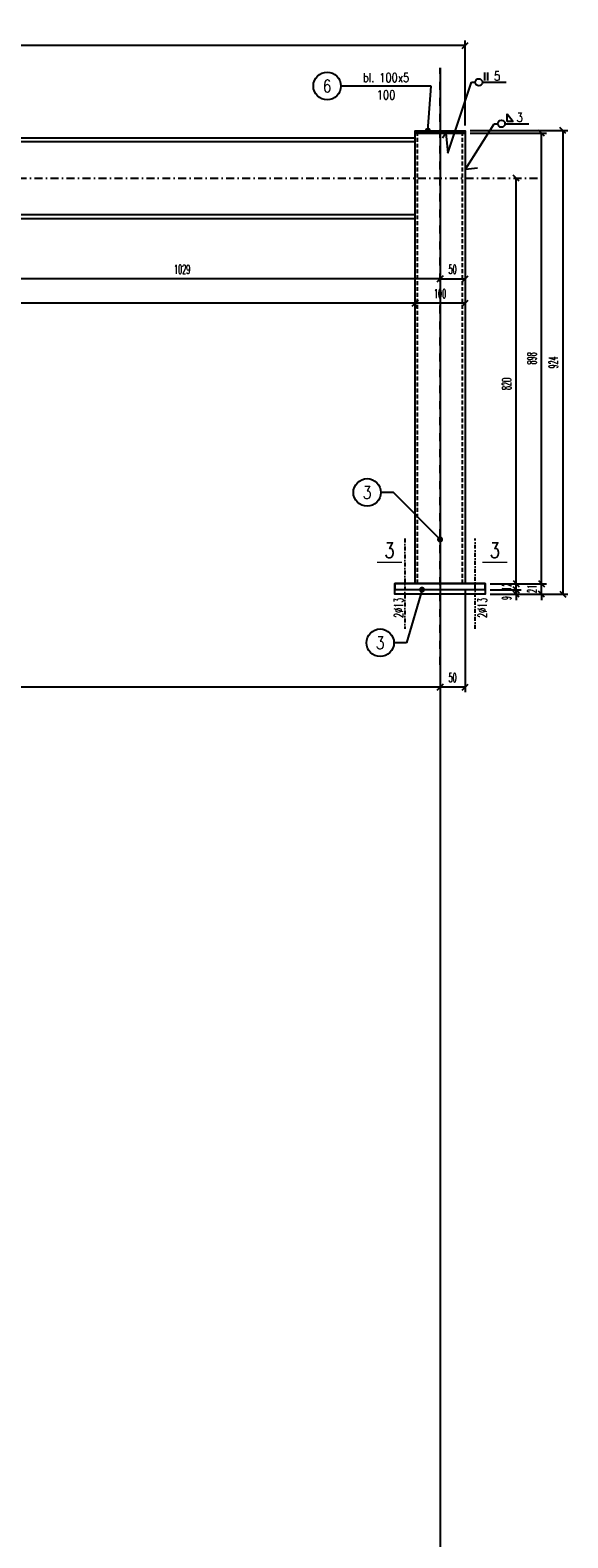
# Model space of a CAD drawing. Header units: millimetres. Extents: x -228255 to 14536, y -140109 to 119945.
# Tile 12 of 123: x -197214 to -196142, y 57350 to 60355. Entities that reach past the tile are written whole.
import ezdxf
from ezdxf.enums import TextEntityAlignment as Align

# ---------------------------------------------------------------- set-up
doc = ezdxf.new("R2010")
doc.units = ezdxf.units.MM
doc.header["$LTSCALE"] = 2.5
for name, pattern in [('DASHDOT', [25.4, 12.7, -6.35, 0, -6.35]), ('DASHDOT2', [12.7, 6.35, -3.175, 0, -3.175]), ('DASHED2', [9.525, 6.35, -3.175])]:
    doc.linetypes.add(name, pattern=pattern)
for name, color, linetype in [('Gruba', 6, 'Continuous'), ('Opisy_stal', 7, 'Continuous'), ('Osie', 134, 'DASHDOT'), ('Osie_laczniki', 157, 'DASHDOT2'), ('stal', 4, 'Continuous'), ('Stal_nw', 181, 'DASHED2'), ('Tekst', 31, 'Continuous'), ('Wymiary', 86, 'Continuous')]:
    doc.layers.add(name, color=color, linetype=linetype)
doc.styles.get("Standard").update_dxf_attribs({"font": 'romans.shx', "width": 0.65})
doc.styles.add('style1', font='romand.shx', dxfattribs={"width": 0.8})
doc.styles.add('style3', font='romans.shx', dxfattribs={"width": 0.5})
doc.dimstyles.new('Skala_10', dxfattribs={"dimtxt": 18, "dimasz": 12, "dimexe": 10, "dimexo": 10, "dimgap": 10, "dimtad": 1, "dimdec": 0, "dimdsep": 46, "dimtxsty": 'style3', "dimblk": 'OBLIQUE', "dimcen": 0, "dimdle": 1, "dimclrd": 256, "dimclre": 256, "dimclrt": 31, "dimadec": 1, "dimazin": 0, "dimtfac": 1, "dimtdec": 0, "dimtix": 1, "dimtmove": 2, "dimatfit": 0, "dimldrblk": 'DOT', "dimfxl": 1, "dimtolj": 1, "dimtzin": 0, "dimlwd": -1, "dimlwe": -1, "dimarcsym": 0})
doc.dimstyles.new('Skala_10$7', dxfattribs={"dimscale": 0, "dimtxt": 18, "dimasz": 12, "dimexe": 10, "dimexo": 15, "dimgap": 5, "dimtad": 1, "dimdec": 0, "dimrnd": 0.5, "dimzin": 9, "dimdsep": 46, "dimtxsty": 'Standard', "dimblk1": 'OBLIQUE', "dimblk2": 'OBLIQUE', "dimsah": 1, "dimcen": 10, "dimdle": 10, "dimclrt": 31, "dimadec": 0, "dimazin": 0, "dimtfac": 1, "dimtdec": 0, "dimtmove": 2, "dimatfit": 3, "dimldrblk": 'DOT', "dimfxl": 1, "dimtolj": 1, "dimtzin": 9, "dimarcsym": 0})

# ---------------------------------------------------------------- blocks, each defined once
blk = doc.blocks.new('_Oblique')
at = {"color": 0, "linetype": 'ByBlock', "lineweight": -2}
blk.add_line((-0.5, -0.5), (0.5, 0.5), dxfattribs=at)
blk = doc.blocks.new('*D958')
at = {"layer": 'Defpoints', "color": 0, "ltscale": 0.5, "transparency": 16777216}
for p in [(-197425.6, 59880.1), (-196396.6, 59890.8), (-197425.6, 59859.6)]:
    blk.add_point(p, dxfattribs=at)
at = {"layer": 'Wymiary', "ltscale": 0.5, "transparency": 16777216}
for p, q in [((-196396.6, 59880.8), (-196396.6, 59849.6)), ((-196395.6, 59859.6), (-197426.6, 59859.6)), ((-197425.6, 59870.1), (-197425.6, 59849.6))]:
    blk.add_line(p, q, dxfattribs=at)
at = {"layer": 'Wymiary', "ltscale": 0.5, "transparency": 16777216, "xscale": 12, "yscale": 12, "zscale": 12, "rotation": 180}
blk.add_blockref('_Oblique', (-197425.6, 59859.6), dxfattribs=at)
at = {"layer": 'Wymiary', "ltscale": 0.5, "transparency": 16777216, "xscale": 12, "yscale": 12, "zscale": 12}
blk.add_blockref('_Oblique', (-196396.6, 59859.6), dxfattribs=at)
at = {"layer": 'Wymiary', "color": 31, "ltscale": 0.5, "transparency": 16777216, "insert": (-196911.1, 59878.6), "char_height": 18, "attachment_point": 5, "style": 'style3'}
blk.add_mtext('\\A1;1029', dxfattribs=at)
blk = doc.blocks.new('_Dot')
at = {"color": 0, "linetype": 'ByBlock', "lineweight": -2}
blk.add_line((-0.5, 0), (-1, 0), dxfattribs=at)
at = {"color": 0, "linetype": 'ByBlock', "const_width": 0.5}
blk.add_lwpolyline([(-0.25, 0, 1), (0.25, 0, 1)], format="xyb", close=True, dxfattribs=at)
blk = doc.blocks.new('*D961')
at = {"layer": 'Defpoints', "color": 0, "ltscale": 0.5, "transparency": 16777216}
for p in [(-196446.6, 59826.3), (-196346.6, 59826.3), (-196446.6, 59811)]:
    blk.add_point(p, dxfattribs=at)
at = {"layer": 'Wymiary', "ltscale": 0.5, "transparency": 16777216}
for p, q in [((-196446.6, 59816.3), (-196446.6, 59801)), ((-196346.6, 59816.3), (-196346.6, 59801)), ((-196345.6, 59811), (-196447.6, 59811))]:
    blk.add_line(p, q, dxfattribs=at)
at = {"layer": 'Wymiary', "ltscale": 0.5, "transparency": 16777216, "xscale": 12, "yscale": 12, "zscale": 12, "rotation": 180}
blk.add_blockref('_Oblique', (-196446.6, 59811), dxfattribs=at)
at = {"layer": 'Wymiary', "ltscale": 0.5, "transparency": 16777216, "xscale": 12, "yscale": 12, "zscale": 12}
blk.add_blockref('_Oblique', (-196346.6, 59811), dxfattribs=at)
at = {"layer": 'Wymiary', "color": 31, "ltscale": 0.5, "transparency": 16777216, "insert": (-196396.6, 59830), "char_height": 18, "attachment_point": 5, "style": 'style3'}
blk.add_mtext('\\A1;100', dxfattribs=at)
blk = doc.blocks.new('*D644')
at = {"layer": 'Defpoints', "color": 0, "ltscale": 0.5, "transparency": 16777216}
for p in [(-196396.6, 59890.8), (-196346.6, 59890.8), (-196346.6, 59859.6)]:
    blk.add_point(p, dxfattribs=at)
at = {"layer": 'Wymiary', "ltscale": 0.5, "transparency": 16777216}
for p, q in [((-196396.6, 59880.8), (-196396.6, 59849.6)), ((-196346.6, 59880.8), (-196346.6, 59849.6)), ((-196397.6, 59859.6), (-196345.6, 59859.6))]:
    blk.add_line(p, q, dxfattribs=at)
at = {"layer": 'Wymiary', "ltscale": 0.5, "transparency": 16777216, "xscale": 12, "yscale": 12, "zscale": 12, "rotation": 180}
blk.add_blockref('_Oblique', (-196396.6, 59859.6), dxfattribs=at)
at = {"layer": 'Wymiary', "ltscale": 0.5, "transparency": 16777216, "xscale": 12, "yscale": 12, "zscale": 12}
blk.add_blockref('_Oblique', (-196346.6, 59859.6), dxfattribs=at)
at = {"layer": 'Wymiary', "color": 31, "ltscale": 0.5, "transparency": 16777216, "insert": (-196371.6, 59878.6), "char_height": 18, "attachment_point": 5, "style": 'style3'}
blk.add_mtext('\\A1;50', dxfattribs=at)
blk = doc.blocks.new('*D645')
at = {"layer": 'Defpoints', "color": 0, "ltscale": 0.5, "transparency": 16777216}
for p in [(-202020.6, 59826.3), (-196446.6, 59826.3), (-202020.6, 59811)]:
    blk.add_point(p, dxfattribs=at)
at = {"layer": 'Wymiary', "ltscale": 0.5, "transparency": 16777216}
for p, q in [((-202020.6, 59816.3), (-202020.6, 59801)), ((-196446.6, 59816.3), (-196446.6, 59801)), ((-196445.6, 59811), (-202021.6, 59811))]:
    blk.add_line(p, q, dxfattribs=at)
at = {"layer": 'Wymiary', "ltscale": 0.5, "transparency": 16777216, "xscale": 12, "yscale": 12, "zscale": 12, "rotation": 180}
blk.add_blockref('_Oblique', (-202020.6, 59811), dxfattribs=at)
at = {"layer": 'Wymiary', "ltscale": 0.5, "transparency": 16777216, "xscale": 12, "yscale": 12, "zscale": 12}
blk.add_blockref('_Oblique', (-196446.6, 59811), dxfattribs=at)
at = {"layer": 'Wymiary', "color": 31, "ltscale": 0.5, "transparency": 16777216, "insert": (-198067.6, 59830), "char_height": 18, "attachment_point": 5, "style": 'style3'}
blk.add_mtext('\\A1;5574', dxfattribs=at)
blk = doc.blocks.new('Row_obwod_prawa')
at = {"color": 7}
for p, q in [((0, 0), (7.2, 0)), ((21.6, 0), (69.12, 0)), ((26.2368, 3.6), (26.2368, 19.6)), ((32.5368, 3.6), (32.5368, 19.6))]:
    blk.add_line(p, q, dxfattribs=at)
blk.add_circle((14.4, 0), 7.2, dxfattribs=at)
at = {"color": 31, "width": 0.8}
blk.add_attdef('A', (44.9568, 3.6), '', height=18, dxfattribs=at)
blk = doc.blocks.new('Pach_obwod_prawa')
at = {"color": 7}
for p, q in [((0, 0), (7.2, 0)), ((21.6, 0), (69.12, 0)), ((26.2368, 4.32), (26.2368, 19.44)), ((26.2368, 19.44), (37.7568, 4.32)), ((37.7568, 4.32), (26.2368, 4.32))]:
    blk.add_line(p, q, dxfattribs=at)
blk.add_circle((14.4, 0), 7.2, dxfattribs=at)
at = {"color": 31, "width": 0.8}
blk.add_attdef('A', (44.9568, 3.6), '', height=18, dxfattribs=at)
blk = doc.blocks.new('Op_el_lewy')
at = {"color": 7}
blk.add_line((0, 0), (-180, 0), dxfattribs=at)
blk.add_circle((-207.5, 0), 27.5, dxfattribs=at)
at = {"color": 31, "width": 0.8}
blk.add_attdef('22', text='', height=25, dxfattribs=at).set_placement((-207.5, 0), align=Align.MIDDLE)
for tag, p in [('ZK_120X120X5', (-90, 7.875)), ('1000', (-90, -26.649))]:
    blk.add_attdef(tag, text='', height=18, dxfattribs=at).set_placement(p, align=Align.CENTER)
blk = doc.blocks.new('*D646')
at = {"layer": 'Defpoints', "color": 0, "ltscale": 0.5, "transparency": 16777216}
for p in [(-196346.6, 59252), (-196396.6, 59090), (-196396.6, 59045.7)]:
    blk.add_point(p, dxfattribs=at)
at = {"layer": 'Wymiary', "ltscale": 0.5, "transparency": 16777216}
for p, q in [((-196346.6, 59242), (-196346.6, 59035.7)), ((-196396.6, 59080), (-196396.6, 59035.7)), ((-196345.6, 59045.7), (-196397.6, 59045.7))]:
    blk.add_line(p, q, dxfattribs=at)
at = {"layer": 'Wymiary', "ltscale": 0.5, "transparency": 16777216, "xscale": 12, "yscale": 12, "zscale": 12, "rotation": 180}
blk.add_blockref('_Oblique', (-196396.6, 59045.7), dxfattribs=at)
at = {"layer": 'Wymiary', "ltscale": 0.5, "transparency": 16777216, "xscale": 12, "yscale": 12, "zscale": 12}
blk.add_blockref('_Oblique', (-196346.6, 59045.7), dxfattribs=at)
at = {"layer": 'Wymiary', "color": 31, "ltscale": 0.5, "transparency": 16777216, "insert": (-196371.6, 59064.7), "char_height": 18, "attachment_point": 5, "style": 'style3'}
blk.add_mtext('\\A1;50', dxfattribs=at)
blk = doc.blocks.new('*D647')
at = {"layer": 'Defpoints', "color": 0, "ltscale": 0.5, "transparency": 16777216}
for p in [(-202060.6, 59976.1), (-196396.6, 59090), (-202060.6, 59045.7)]:
    blk.add_point(p, dxfattribs=at)
at = {"layer": 'Wymiary', "ltscale": 0.5, "transparency": 16777216}
for p, q in [((-202060.6, 59966.1), (-202060.6, 59035.7)), ((-196396.6, 59080), (-196396.6, 59035.7)), ((-196395.6, 59045.7), (-202061.6, 59045.7))]:
    blk.add_line(p, q, dxfattribs=at)
at = {"layer": 'Wymiary', "ltscale": 0.5, "transparency": 16777216, "xscale": 12, "yscale": 12, "zscale": 12, "rotation": 180}
blk.add_blockref('_Oblique', (-202060.6, 59045.7), dxfattribs=at)
at = {"layer": 'Wymiary', "ltscale": 0.5, "transparency": 16777216, "xscale": 12, "yscale": 12, "zscale": 12}
blk.add_blockref('_Oblique', (-196396.6, 59045.7), dxfattribs=at)
at = {"layer": 'Wymiary', "color": 31, "ltscale": 0.5, "transparency": 16777216, "insert": (-199228.6, 59064.7), "char_height": 18, "attachment_point": 5, "style": 'style3'}
blk.add_mtext('\\A1;5664', dxfattribs=at)
blk = doc.blocks.new('*D648')
at = {"layer": 'Defpoints', "color": 0, "ltscale": 0.5, "transparency": 16777216}
for p in [(-202060.6, 60324.6), (-202060.6, 60145.1), (-196346.6, 60155.1)]:
    blk.add_point(p, dxfattribs=at)
at = {"layer": 'Wymiary', "ltscale": 0.5, "transparency": 16777216}
for p, q in [((-196345.6, 60324.6), (-202061.6, 60324.6)), ((-202060.6, 60155.1), (-202060.6, 60334.6)), ((-196346.6, 60165.1), (-196346.6, 60334.6))]:
    blk.add_line(p, q, dxfattribs=at)
at = {"layer": 'Wymiary', "ltscale": 0.5, "transparency": 16777216, "xscale": 12, "yscale": 12, "zscale": 12, "rotation": 180}
blk.add_blockref('_Oblique', (-202060.6, 60324.6), dxfattribs=at)
at = {"layer": 'Wymiary', "ltscale": 0.5, "transparency": 16777216, "xscale": 12, "yscale": 12, "zscale": 12}
blk.add_blockref('_Oblique', (-196346.6, 60324.6), dxfattribs=at)
at = {"layer": 'Wymiary', "color": 31, "ltscale": 0.5, "transparency": 16777216, "insert": (-198016.3, 60343.6), "char_height": 18, "attachment_point": 5, "style": 'style3'}
blk.add_mtext('\\A1;5714', dxfattribs=at)
blk = doc.blocks.new('*D662')
at = {"layer": 'Defpoints', "color": 0, "ltscale": 0.5, "transparency": 16777216}
for p in [(-196306.6, 59240), (-196306.6, 59231.1), (-196244.8, 59240)]:
    blk.add_point(p, dxfattribs=at)
at = {"layer": 'Wymiary', "ltscale": 0.5, "transparency": 16777216}
for p, q in [((-196244.8, 59240), (-196244.8, 59252)), ((-196296.6, 59240), (-196234.8, 59240)), ((-196296.6, 59231.1), (-196234.8, 59231.1)), ((-196244.8, 59231.1), (-196244.8, 59240)), ((-196244.8, 59231.1), (-196244.8, 59219.1))]:
    blk.add_line(p, q, dxfattribs=at)
at = {"layer": 'Wymiary', "ltscale": 0.5, "transparency": 16777216, "xscale": 12, "yscale": 12, "zscale": 12}
for p, rotation in [((-196244.8, 59240), 270), ((-196244.8, 59231.1), 90)]:
    blk.add_blockref('_Oblique', p, dxfattribs=dict(at, rotation=rotation))
at = {"layer": 'Wymiary', "color": 31, "ltscale": 0.5, "transparency": 16777216, "insert": (-196263.8, 59223.3), "char_height": 18, "attachment_point": 5, "rotation": 90, "style": 'style3'}
blk.add_mtext('\\A1;9', dxfattribs=at)
blk = doc.blocks.new('*D663')
at = {"layer": 'Defpoints', "color": 0, "ltscale": 0.5, "transparency": 16777216}
for p in [(-196244.8, 60060.1), (-196244.8, 60060.1), (-196306.6, 59240)]:
    blk.add_point(p, dxfattribs=at)
at = {"layer": 'Wymiary', "ltscale": 0.5, "transparency": 16777216}
for p, q in [((-196244.8, 59239), (-196244.8, 60061.1)), ((-196296.6, 59240), (-196234.8, 59240))]:
    blk.add_line(p, q, dxfattribs=at)
at = {"layer": 'Wymiary', "ltscale": 0.5, "transparency": 16777216, "xscale": 12, "yscale": 12, "zscale": 12}
for p, rotation in [((-196244.8, 60060.1), 90), ((-196244.8, 59240), 270)]:
    blk.add_blockref('_Oblique', p, dxfattribs=dict(at, rotation=rotation))
at = {"layer": 'Wymiary', "color": 31, "ltscale": 0.5, "transparency": 16777216, "insert": (-196263.8, 59650.1), "char_height": 18, "attachment_point": 5, "rotation": 90, "style": 'style3'}
blk.add_mtext('\\A1;820', dxfattribs=at)
blk = doc.blocks.new('*D664')
at = {"layer": 'Defpoints', "color": 0, "ltscale": 0.5, "transparency": 16777216}
for p in [(-196306.6, 59252), (-196194.5, 59252), (-196306.6, 59231.1)]:
    blk.add_point(p, dxfattribs=at)
at = {"layer": 'Wymiary', "ltscale": 0.5, "transparency": 16777216}
for p, q in [((-196296.6, 59252), (-196184.5, 59252)), ((-196194.5, 59252), (-196194.5, 59264)), ((-196194.5, 59231.1), (-196194.5, 59252)), ((-196296.6, 59231.1), (-196184.5, 59231.1)), ((-196194.5, 59231.1), (-196194.5, 59219.1))]:
    blk.add_line(p, q, dxfattribs=at)
at = {"layer": 'Wymiary', "ltscale": 0.5, "transparency": 16777216, "xscale": 12, "yscale": 12, "zscale": 12}
for p, rotation in [((-196194.5, 59252), 270), ((-196194.5, 59231.1), 90)]:
    blk.add_blockref('_Oblique', p, dxfattribs=dict(at, rotation=rotation))
at = {"layer": 'Wymiary', "color": 31, "ltscale": 0.5, "transparency": 16777216, "insert": (-196213.5, 59241.6), "char_height": 18, "attachment_point": 5, "rotation": 90, "style": 'style3'}
blk.add_mtext('\\A1;21', dxfattribs=at)
blk = doc.blocks.new('*D665')
at = {"layer": 'Defpoints', "color": 0, "ltscale": 0.5, "transparency": 16777216}
for p in [(-196346.6, 60150.1), (-196194.5, 60150.1), (-196306.6, 59252)]:
    blk.add_point(p, dxfattribs=at)
at = {"layer": 'Wymiary', "ltscale": 0.5, "transparency": 16777216}
for p, q in [((-196336.6, 60150.1), (-196184.5, 60150.1)), ((-196194.5, 59251), (-196194.5, 60151.1)), ((-196296.6, 59252), (-196184.5, 59252))]:
    blk.add_line(p, q, dxfattribs=at)
at = {"layer": 'Wymiary', "ltscale": 0.5, "transparency": 16777216, "xscale": 12, "yscale": 12, "zscale": 12}
for p, rotation in [((-196194.5, 60150.1), 90), ((-196194.5, 59252), 270)]:
    blk.add_blockref('_Oblique', p, dxfattribs=dict(at, rotation=rotation))
at = {"layer": 'Wymiary', "color": 31, "ltscale": 0.5, "transparency": 16777216, "insert": (-196213.5, 59701.1), "char_height": 18, "attachment_point": 5, "rotation": 90, "style": 'style3'}
blk.add_mtext('\\A1;898', dxfattribs=at)
blk = doc.blocks.new('*D666')
at = {"layer": 'Defpoints', "color": 0, "ltscale": 0.5, "transparency": 16777216}
for p in [(-196346.6, 60155.1), (-196306.6, 59231.1), (-196151.7, 59231.1)]:
    blk.add_point(p, dxfattribs=at)
at = {"layer": 'Wymiary', "ltscale": 0.5, "transparency": 16777216}
for p, q in [((-196336.6, 60155.1), (-196141.7, 60155.1)), ((-196151.7, 60156.1), (-196151.7, 59230.1)), ((-196296.6, 59231.1), (-196141.7, 59231.1))]:
    blk.add_line(p, q, dxfattribs=at)
at = {"layer": 'Wymiary', "ltscale": 0.5, "transparency": 16777216, "xscale": 12, "yscale": 12, "zscale": 12}
for p, rotation in [((-196151.7, 60155.1), 90), ((-196151.7, 59231.1), 270)]:
    blk.add_blockref('_Oblique', p, dxfattribs=dict(at, rotation=rotation))
at = {"layer": 'Wymiary', "color": 31, "ltscale": 0.5, "transparency": 16777216, "insert": (-196170.7, 59693.1), "char_height": 18, "attachment_point": 5, "rotation": 90, "style": 'style3'}
blk.add_mtext('\\A1;924', dxfattribs=at)
blk = doc.blocks.new('Elem_lewy')
at = {"color": 7}
blk.add_line((0, 0), (-25, 0), dxfattribs=at)
blk.add_circle((-52.5, 0), 27.5, dxfattribs=at)
at = {"color": 31, "width": 0.8}
blk.add_attdef('22', text='', height=25, dxfattribs=at).set_placement((-52.5, 0), align=Align.MIDDLE)
blk = doc.blocks.new('*D667')
at = {"layer": 'Defpoints', "color": 0, "ltscale": 0.5, "transparency": 16777216}
for p in [(-196306.6, 59252), (-196244.8, 59252), (-196306.6, 59240)]:
    blk.add_point(p, dxfattribs=at)
at = {"layer": 'Wymiary', "ltscale": 0.5, "transparency": 16777216}
for p, q in [((-196296.6, 59252), (-196234.8, 59252)), ((-196244.8, 59252), (-196244.8, 59264)), ((-196244.8, 59240), (-196244.8, 59252)), ((-196296.6, 59240), (-196234.8, 59240)), ((-196244.8, 59240), (-196244.8, 59228))]:
    blk.add_line(p, q, dxfattribs=at)
at = {"layer": 'Wymiary', "ltscale": 0.5, "transparency": 16777216, "xscale": 12, "yscale": 12, "zscale": 12}
for p, rotation in [((-196244.8, 59252), 270), ((-196244.8, 59240), 90)]:
    blk.add_blockref('_Oblique', p, dxfattribs=dict(at, rotation=rotation))
at = {"layer": 'Wymiary', "color": 31, "ltscale": 0.5, "transparency": 16777216, "insert": (-196263.8, 59246), "char_height": 18, "attachment_point": 5, "rotation": 90, "style": 'style3'}
blk.add_mtext('\\A1;12', dxfattribs=at)

msp = doc.modelspace()

# ---------------------------------------------------------------- linework, layer by layer
at = {"layer": 'Gruba', "const_width": 3}
for points in [[(-196522.46, 59294.46), (-196472.46, 59294.46)], [(-196312.47, 59294.46), (-196262.47, 59294.46)]]:
    msp.add_lwpolyline(points, dxfattribs=at)
at = {"layer": 'Opisy_stal', "ltscale": 0.5}
for p, q in [((-196381.33, 60110), (-196333.86, 60251.46)), ((-196391.51, 60141.03), (-196384.93, 60150.51)), ((-196384.93, 60150.51), (-196381.33, 60110)), ((-196346.07, 60078.14), (-196288.69, 60168.98)), ((-196346.07, 60078.14), (-196321.74, 60081.08))]:
    msp.add_line(p, q, dxfattribs=at)
at = {"layer": 'Osie', "ltscale": 0.5}
for p, q in [((-196396.61, 59090.05), (-196396.61, 60280.06)), ((-202269.61, 60060.06), (-196196.61, 60060.06))]:
    msp.add_line(p, q, dxfattribs=at)
at = {"layer": 'Osie_laczniki', "ltscale": 0.5}
for p, q in [((-196466.61, 59342.05), (-196466.61, 59162.05)), ((-196326.61, 59162.05), (-196326.61, 59342.05))]:
    msp.add_line(p, q, dxfattribs=at)
at = {"layer": 'stal', "ltscale": 0.5}
for p, q in [((-196446.61, 60132.66), (-197370.61, 60132.66)), ((-196446.61, 59987.46), (-197370.61, 59987.46))]:
    msp.add_line(p, q, dxfattribs=at)
for points in [[(-196346.61, 60150.06), (-196446.61, 60150.06), (-196446.61, 60155.06), (-196346.61, 60155.06)], [(-196486.61, 59240.05), (-196306.61, 59240.05), (-196306.61, 59252.05), (-196486.61, 59252.05)], [(-196486.61, 59252.05), (-196306.61, 59252.05), (-196306.61, 59231.08), (-196486.61, 59231.08)]]:
    msp.add_lwpolyline(points, close=True, dxfattribs=at)
for points in [[(-196446.61, 59252.05), (-196446.61, 60150.06), (-196346.61, 60150.06), (-196346.61, 59252.05)], [(-197370.61, 59980.06), (-196446.61, 59980.06), (-196446.61, 60140.06), (-197370.61, 60140.06)]]:
    msp.add_lwpolyline(points, dxfattribs=at)
at = {"layer": 'Stal_nw', "ltscale": 0.5}
for p, q in [((-196441.61, 59252.05), (-196441.61, 60150.06)), ((-196351.61, 59252.05), (-196351.61, 60150.06))]:
    msp.add_line(p, q, dxfattribs=at)
at = {"layer": 'Wymiary', "ltscale": 0.5}
msp.add_line((-196396.61, 60280.06), (-196396.61, 48127.74), dxfattribs=at)

# ---------------------------------------------------------------- block references
at = {"layer": 'Opisy_stal', "ltscale": 0.5}
for name, p, values in [('Op_el_lewy', (-196414.42, 60244.07), {'1000': '100', '22': '6', 'ZK_120X120X5': 'bl. 100x5'}), ('Row_obwod_prawa', (-196333.86, 60251.46), {'A': '5'}), ('Pach_obwod_prawa', (-196288.69, 60168.98), {'A': '3'}), ('Elem_lewy', (-196489.62, 59433.85), {'22': '3'}), ('Elem_lewy', (-196463.59, 59134.16), {'22': '3'})]:
    msp.add_blockref(name, p, dxfattribs=at).add_auto_attribs(values)

# ---------------------------------------------------------------- texts
at = {"layer": 'Gruba', "style": 'style1', "width": 0.8}
for p in [(-196497.46, 59294.46), (-196287.47, 59294.46)]:
    msp.add_text('3', height=30, dxfattribs=at).set_placement(p, align=Align.BOTTOM_CENTER)
at = {"layer": 'Tekst', "ltscale": 0.5, "width": 0.65}
for p in [(-196470.27, 59183.81), (-196303.34, 59183.81)]:
    msp.add_text('2%%C13', height=18, rotation=90, dxfattribs=at).set_placement(p)

# ---------------------------------------------------------------- dimensions: what is measured, and where the dimension line sits
at = {"layer": 'Wymiary', "ltscale": 0.5}
for base, p1, p2, angle, picture, middle in [((-202060.61, 60324.64), (-196346.61, 60155.06), (-202060.61, 60145.06), 180, '*D648', (-198016.28, 60343.64)), ((-202020.61, 59811.01), (-196446.61, 59826.34), (-202020.61, 59826.34), 180, '*D645', (-198067.61, 59830.01)), ((-196244.81, 59240.05), (-196306.61, 59231.08), (-196306.61, 59240.05), 90, '*D662', (-196263.81, 59223.26))]:
    dim = msp.add_linear_dim(base=base, p1=p1, p2=p2, angle=angle, dimstyle='Skala_10', dxfattribs=at)
    dim.commit()
    dim.dimension.update_dxf_attribs({"geometry": picture, "text_midpoint": middle, "dimtype": 160})
for base, p1, p2, angle, picture, middle in [((-196151.66, 59231.08), (-196346.61, 60155.06), (-196306.61, 59231.08), 90, '*D666', (-196170.66, 59693.07)), ((-196194.52, 60150.06), (-196306.61, 59252.05), (-196346.61, 60150.06), 90, '*D665', (-196213.52, 59701.05)), ((-196244.81, 60060.06), (-196306.61, 59240.05), (-196244.81, 60060.06), 90, '*D663', (-196263.81, 59650.05)), ((-202060.61, 59045.72), (-196396.61, 59090.05), (-202060.61, 59976.06), 180, '*D647', (-199228.61, 59064.72)), ((-197425.61, 59859.61), (-196396.61, 59890.8), (-197425.61, 59880.06), 180, '*D958', (-196911.11, 59878.61)), ((-196346.61, 59859.61), (-196396.61, 59890.8), (-196346.61, 59890.8), 180, '*D644', (-196371.61, 59878.61)), ((-196446.61, 59811.01), (-196346.61, 59826.34), (-196446.61, 59826.34), 180, '*D961', (-196396.61, 59830.01)), ((-196396.61, 59045.72), (-196346.61, 59252.05), (-196396.61, 59090.05), 180, '*D646', (-196371.61, 59064.72)), ((-196194.52, 59252.05), (-196306.61, 59231.08), (-196306.61, 59252.05), 90, '*D664', (-196213.52, 59241.56)), ((-196244.81, 59252.05), (-196306.61, 59240.05), (-196306.61, 59252.05), 90, '*D667', (-196263.81, 59246.05))]:
    dim = msp.add_linear_dim(base=base, p1=p1, p2=p2, angle=angle, dimstyle='Skala_10', dxfattribs=at)
    dim.commit()
    dim.dimension.update_dxf_attribs({"geometry": picture, "text_midpoint": middle})

# ---------------------------------------------------------------- leaders
at = {"layer": 'Opisy_stal', "ltscale": 0.5}
for points in [[(-196420.95, 60155.06), (-196414.42, 60244.07)], [(-196396.61, 59340.12), (-196489.62, 59433.85)], [(-196432.56, 59240.05), (-196463.59, 59134.16)]]:
    msp.add_leader(points, dimstyle='Skala_10$7', override={"dimscale": 1, "dimtad": 0}, dxfattribs=at)

doc.saveas('drawing.dxf')
